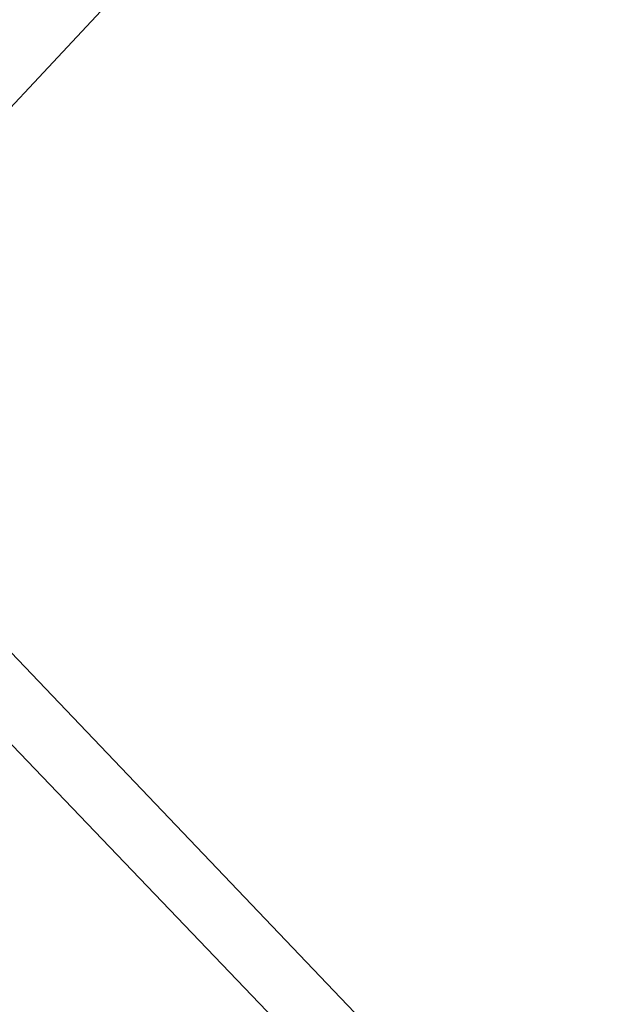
# Model space of a CAD drawing. Extents: x 0 to 363660, y 0 to 4201329.
# Tile 50 of 256: x 360157.65 to 360160.17, y 4200554.22 to 4200558.33. Entities that reach past the tile are written whole.
import ezdxf

# ---------------------------------------------------------------- set-up
doc = ezdxf.new("R2010")
doc.units = 0
doc.header["$LTSCALE"] = 0.5
doc.header["$MEASUREMENT"] = 0
doc.linetypes.add('CONTI', pattern=[0])
doc.layers.add('(032) Горизонтали утолщенные', color=32, linetype='Continuous', lineweight=30)
doc.layers.add('.', color=7, linetype='Continuous', lineweight=15)
doc.layers.add('SIT_L0', color=250, linetype='CONTI')

# ---------------------------------------------------------------- blocks, each defined once
blk = doc.blocks.new('gergrgrre')
at = {"layer": '(032) Горизонтали утолщенные', "color": 32}
blk.add_polyline3d([(360153.7668, 4200554.2952, 540), (360153.93, 4200554.44, 540), (360154.7, 4200555.13, 540), (360155.52, 4200555.89, 540), (360156.37, 4200556.69, 540), (360157.23, 4200557.55, 540), (360158.09, 4200558.47, 540), (360158.94, 4200559.47, 540), (360159.75, 4200560.56, 540), (360160.5, 4200561.77, 540), (360161.19, 4200563.12, 540), (360161.79, 4200564.64, 540), (360162.3, 4200566.35, 540), (360162.6022, 4200567.8299, 540)], dxfattribs=at)
at = {"linetype": 'Continuous', "elevation": 1.643}
blk.add_lwpolyline([(359968.1053, 4200751.1484), (360144.8753, 4200568.5984), (360208.9053, 4200501.7684), (360248.1353, 4200449.0884), (360280.3653, 4200400.8684), (360329.3453, 4200345.0084), (360410.6253, 4200285.1884), (360473.1253, 4200218.9984), (360491.2562, 4200199.5414)], dxfattribs=at)
blk = doc.blocks.new('ееееее')
at = {"layer": 'SIT_L0', "color": 250}
blk.add_line((-352.04, 714.7), (-288.38, 647.62), dxfattribs=at)

msp = doc.modelspace()

# ---------------------------------------------------------------- hatches: boundary and pattern name
at = {"layer": '.', "ltscale": 0.149071}
h = msp.add_hatch(color=256, dxfattribs=at)
h.dxf.hatch_style = 1
h.set_gradient(color1=(255, 255, 255), tint=1)
h.paths.add_polyline_path([(359890.2408, 4200193.8911), (361190.2408, 4200193.8911), (361190.2408, 4201328.8911), (359890.2408, 4201328.8911)])
h.paths.add_polyline_path([(359905.2408, 4201313.8911), (361175.2408, 4201313.8911), (361175.2408, 4200208.8911), (359905.2408, 4200208.8911)], flags=16)

# ---------------------------------------------------------------- block references
at = {"linetype": 'Continuous'}
msp.add_blockref('gergrgrre', (0, 0), dxfattribs=at)
at = {"color": 0, "rotation": 0.1683458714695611}
msp.add_blockref('ееееее', (360499.4563, 4199854.9026), dxfattribs=at)

doc.saveas('drawing.dxf')
